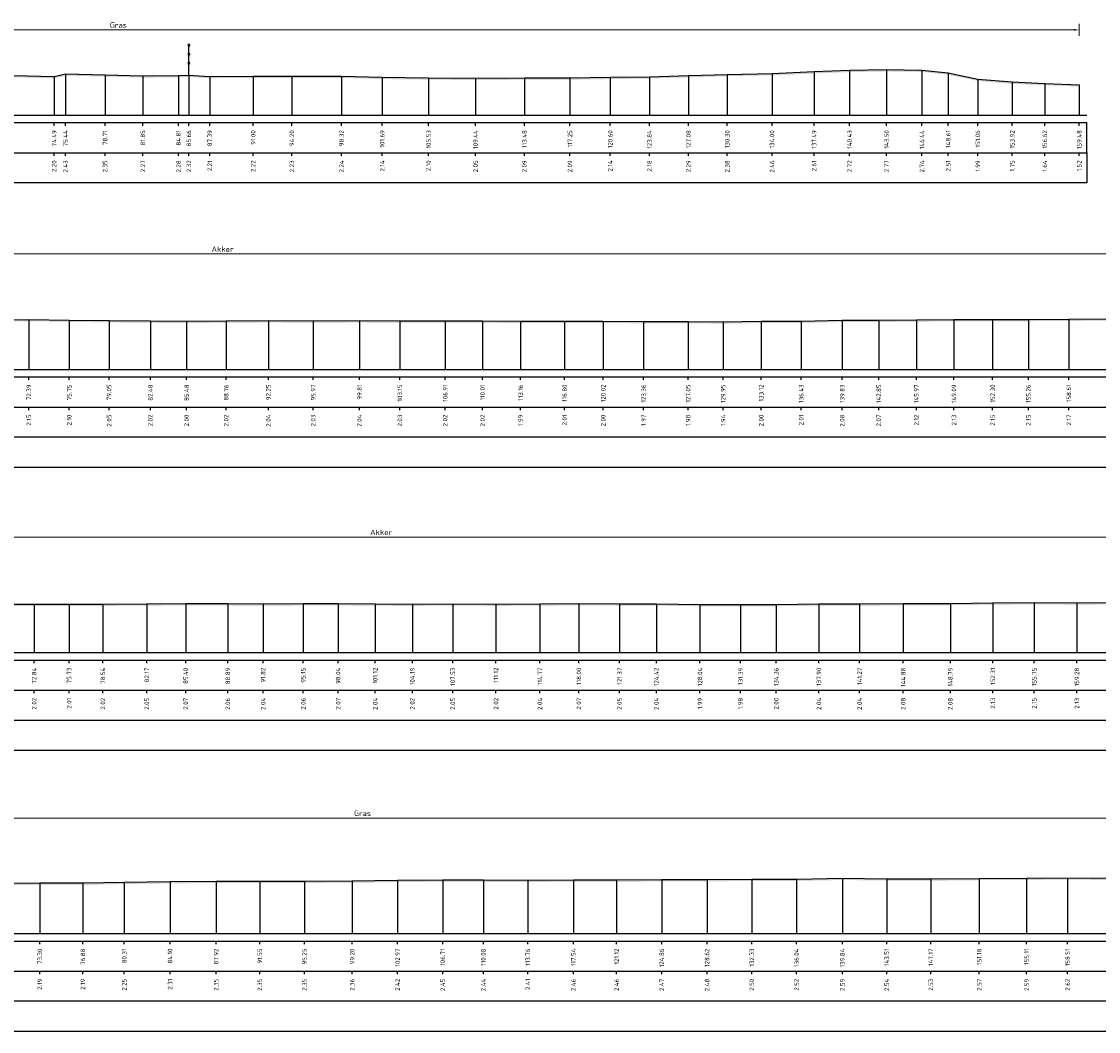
# Model space of a CAD drawing. Header units: metres. Extents: x 142544 to 148970, y 416231 to 417745.
# Tile 9 of 12: x 148785 to 148874, y 417662 to 417745. Entities that reach past the tile are written whole.
import ezdxf
from ezdxf.enums import TextEntityAlignment as Align

# ---------------------------------------------------------------- set-up
doc = ezdxf.new("R2010")
doc.units = ezdxf.units.M
doc.header["$PDMODE"] = 35
doc.header["$PDSIZE"] = 0.075
for name, color, linetype, lineweight in [('B-ME-IE-TERREINAFSCHEIDING_KUNSTMATIG_RASTERHEKWERK-SD', 20, 'Continuous', 25), ('X-ME-AL-PROFIEL_HUIDIG MAAIVELD-GD', 8, 'Continuous', 0), ('X-XX-AL-DETAIL1-M', 7, 'Continuous', 18)]:
    doc.layers.add(name, color=color, linetype=linetype, lineweight=lineweight)
doc.layers.add('X-ME-AL-PROFIEL_MAAIVELD-GD', color=8, linetype='Continuous')
doc.layers.add('X-ME-AL-PROFIELRASTER-S', color=7, linetype='Continuous')
doc.styles.add('NLCS-ISO-ANNOTATIEF-T18', font='NLCS-ISO.ttf', dxfattribs={"height": 1.8})
doc.styles.add('NLCS-ISO-ANNOTATIVE-T18', font='NLCS-ISO.ttf', dxfattribs={"height": 1.8})
doc.dimstyles.new('NLCS-ANNOTATIEF-T18-PIJL_L2_H0', dxfattribs={"dimtxt": 2.5, "dimasz": 1.8, "dimexe": 2, "dimexo": 2, "dimgap": 0.7, "dimtad": 1, "dimzin": 0, "dimdsep": 46, "dimtxsty": 'NLCS-ISO-ANNOTATIEF-T18', "dimcen": 0, "dimdle": 2, "dimclrd": 256, "dimclre": 256, "dimclrt": 10, "dimaunit": 2, "dimadec": 0, "dimazin": 0, "dimtfac": 1, "dimtdec": 3, "dimtofl": 0, "dimtmove": 0, "dimatfit": 3, "dimfxl": 2, "dimfxlon": 1, "dimtfillclr": 256, "dimtolj": 1, "dimtzin": 0, "dimlwd": -1, "dimlwe": -1, "dimarcsym": 0})

# ---------------------------------------------------------------- blocks, each defined once
blk = doc.blocks.new('SAL-PROFIELRASTER_BALK_EIND1-D')
at = {"color": 0, "linetype": 'ByBlock', "lineweight": -2}
blk.add_line((1, -12.5), (1, -2.5), dxfattribs=at)
at = {"color": 0, "linetype": 'ByBlock', "lineweight": -2, "flags": 128}
for points in [[(0, 0), (1, 0)], [(0, -2.5), (1, -2.5)], [(0, -12.5), (1, -12.5)]]:
    blk.add_lwpolyline(points, dxfattribs=at)
blk = doc.blocks.new('SAL-PROFIELRASTER_BALK_EIND2-D')
at = {"color": 0, "linetype": 'ByBlock', "lineweight": -2}
for p, q in [((1, -2.5), (1, -12.5)), ((1, -12.5), (0, -12.5))]:
    blk.add_line(p, q, dxfattribs=at)
blk = doc.blocks.new('SAL-PROFIELRASTER_BALK_DATA-D')
at = {"color": 0, "linetype": 'ByBlock', "lineweight": -2}
blk.add_lwpolyline([(0, -3.5), (0, -2.5)], dxfattribs=at)
at = {"color": 0, "linetype": 'ByBlock', "lineweight": -2, "style": 'NLCS-ISO-ANNOTATIVE-T18'}
blk.add_attdef('GETAL', text='', height=1.5, rotation=90, dxfattribs=at).set_placement((0.75, -5), align=Align.RIGHT)
blk = doc.blocks.new('SAL-PROFIELRASTER_AANHAAL-D')
at = {"color": 9, "linetype": 'ByBlock', "lineweight": -2, "flags": 128}
blk.add_lwpolyline([(0, 1), (0, 0)], dxfattribs=at)
blk = doc.blocks.new('SIE-RASTERHEKWERK-SOD')
at = {"flags": 128}
for points in [[(-0.035, 1.035), (0.035, 0.965)], [(-0.035, 0.965), (0, 1), (0.035, 1.035)], [(-0.035, 0.735), (0.035, 0.665)], [(-0.035, 0.665), (0, 0.7), (0.035, 0.735)], [(0, 0), (0, 1)], [(-0.035, 0.435), (0.035, 0.365)], [(-0.035, 0.365), (0, 0.4), (0.035, 0.435)]]:
    blk.add_lwpolyline(points, dxfattribs=at)
blk = doc.blocks.new('*D14')
at = {"layer": 'Defpoints', "color": 0, "transparency": 16777216}
for p in [(148712.789, 417744.614), (148712.789, 417737.547), (148872.268, 417737.547)]:
    blk.add_point(p, dxfattribs=at)
at = {"layer": 'X-XX-AL-DETAIL1-M', "transparency": 16777216}
for p, q in [((148712.789, 417744.114), (148712.789, 417745.114)), ((148871.818, 417744.614), (148713.239, 417744.614)), ((148872.268, 417744.114), (148872.268, 417745.114))]:
    blk.add_line(p, q, dxfattribs=at)
for points in [[(148713.239, 417744.689), (148713.239, 417744.539), (148712.789, 417744.614)], [(148871.818, 417744.689), (148871.818, 417744.539), (148872.268, 417744.614)]]:
    blk.add_solid(points, dxfattribs=at)
at = {"layer": 'X-XX-AL-DETAIL1-M', "color": 10, "transparency": 16777216, "insert": (148792.607, 417745.014), "char_height": 0.45, "attachment_point": 5, "style": 'NLCS-ISO-ANNOTATIEF-T18'}
blk.add_mtext('\\A1;Gras', dxfattribs=at)
blk = doc.blocks.new('*D16')
at = {"layer": 'Defpoints', "color": 0, "transparency": 16777216}
for p in [(148713.346, 417726.032), (148713.346, 417722.496), (148889.155, 417716.459)]:
    blk.add_point(p, dxfattribs=at)
at = {"layer": 'X-XX-AL-DETAIL1-M', "transparency": 16777216}
for p, q in [((148713.346, 417725.532), (148713.346, 417726.532)), ((148888.705, 417726.032), (148713.796, 417726.032)), ((148889.155, 417725.532), (148889.155, 417726.532))]:
    blk.add_line(p, q, dxfattribs=at)
for points in [[(148713.796, 417726.107), (148713.796, 417725.957), (148713.346, 417726.032)], [(148888.705, 417726.107), (148888.705, 417725.957), (148889.155, 417726.032)]]:
    blk.add_solid(points, dxfattribs=at)
at = {"layer": 'X-XX-AL-DETAIL1-M', "color": 10, "transparency": 16777216, "insert": (148801.25, 417726.432), "char_height": 0.45, "attachment_point": 5, "style": 'NLCS-ISO-ANNOTATIEF-T18'}
blk.add_mtext('\\A1;Akker', dxfattribs=at)
blk = doc.blocks.new('*D20')
at = {"layer": 'Defpoints', "color": 0, "transparency": 16777216}
for p in [(148713.289, 417702.543), (148713.289, 417698.832), (148915.503, 417692.971)]:
    blk.add_point(p, dxfattribs=at)
at = {"layer": 'X-XX-AL-DETAIL1-M', "transparency": 16777216}
for p, q in [((148713.289, 417702.043), (148713.289, 417703.043)), ((148915.503, 417702.043), (148915.503, 417703.043)), ((148915.053, 417702.543), (148713.739, 417702.543))]:
    blk.add_line(p, q, dxfattribs=at)
for points in [[(148713.739, 417702.618), (148713.739, 417702.468), (148713.289, 417702.543)], [(148915.053, 417702.618), (148915.053, 417702.468), (148915.503, 417702.543)]]:
    blk.add_solid(points, dxfattribs=at)
at = {"layer": 'X-XX-AL-DETAIL1-M', "color": 10, "transparency": 16777216, "insert": (148814.396, 417702.943), "char_height": 0.45, "attachment_point": 5, "style": 'NLCS-ISO-ANNOTATIEF-T18'}
blk.add_mtext('\\A1;Akker', dxfattribs=at)
blk = doc.blocks.new('*D25')
at = {"layer": 'Defpoints', "color": 0, "transparency": 16777216}
for p in [(148712.789, 417679.245), (148912.901, 417673.336), (148712.789, 417669.673)]:
    blk.add_point(p, dxfattribs=at)
at = {"layer": 'X-XX-AL-DETAIL1-M', "transparency": 16777216}
for p, q in [((148712.789, 417678.745), (148712.789, 417679.745)), ((148912.901, 417678.745), (148912.901, 417679.745)), ((148912.451, 417679.245), (148713.239, 417679.245))]:
    blk.add_line(p, q, dxfattribs=at)
for points in [[(148713.239, 417679.32), (148713.239, 417679.17), (148712.789, 417679.245)], [(148912.451, 417679.32), (148912.451, 417679.17), (148912.901, 417679.245)]]:
    blk.add_solid(points, dxfattribs=at)
at = {"layer": 'X-XX-AL-DETAIL1-M', "color": 10, "transparency": 16777216, "insert": (148812.845, 417679.645), "char_height": 0.45, "attachment_point": 5, "style": 'NLCS-ISO-ANNOTATIEF-T18'}
blk.add_mtext('\\A1;Gras', dxfattribs=at)

msp = doc.modelspace()

# ---------------------------------------------------------------- hatches: boundary and pattern name
at = {"layer": 'X-ME-AL-PROFIEL_HUIDIG MAAIVELD-GD'}
h = msp.add_hatch(dxfattribs=at)
h.set_pattern_fill('AGR-MAAIVELD', color=256, scale=0.1, pattern_type=2)
h.set_pattern_definition([(45, (0, 0), (-0.5000001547, 0.5000001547), []), (45, (-0.0714, 0.0714), (0, 1.0000003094), [0.707107, -0.707107]), (45, (-0.14286, 0.14286), (0, 1.0000003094), [0.707107, -0.707107]), (45, (-0.2153, 0.2153), (0, 1.0000003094), [0.707107, -0.707107]), (45, (-0.2857, 0.2857), (0, 1.0000003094), [0.707107, -0.707107]), (45, (-0.35714, 0.35714), (0, 1.0000003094), [0.707107, -0.707107]), (45, (-0.4286, 0.4286), (0, 1.0000003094), [0.707107, -0.707107]), (315, (0, 0), (0.5000001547, 0.5000001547), []), (315, (0.0714, 0.0714), (1.0000003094, -3e-16), [0.707107, -0.707107]), (315, (0.14286, 0.14286), (1.0000003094, -3e-16), [0.707107, -0.707107]), (315, (0.2153, 0.2153), (1.0000003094, -3e-16), [0.707107, -0.707107]), (315, (0.2857, 0.2857), (1.0000003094, -3e-16), [0.707107, -0.707107]), (315, (0.35714, 0.35714), (1.0000003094, -3e-16), [0.707107, -0.707107]), (315, (0.4286, 0.4286), (1.0000003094, -3e-16), [0.707107, -0.707107])])
h.paths.add_polyline_path([(148712.789, 417741.438), (148716.163, 417741.582), (148718.4, 417741.722), (148721.315, 417741.87), (148724.648, 417741.946), (148728.018, 417742.018), (148731.362, 417742), (148734.738, 417741.955), (148738.306, 417741.801), (148741.641, 417741.782), (148745.269, 417741.803), (148749.047, 417741.923), (148752.632, 417741.977), (148755.799, 417741.882), (148759.123, 417741.769), (148763.108, 417741.684), (148766.42, 417741.491), (148768.235, 417740.924), (148772.207, 417740.816), (148775.289, 417740.785), (148779.383, 417740.811), (148780.296, 417741.125), (148783.298, 417741.093), (148783.984, 417740.838), (148787.281, 417740.746), (148788.23, 417740.977), (148791.502, 417740.897), (148794.639, 417740.813), (148797.597, 417740.828), (148798.453, 417740.862), (148800.182, 417740.761), (148803.789, 417740.769), (148806.988, 417740.775), (148811.106, 417740.787), (148814.48, 417740.688), (148818.316, 417740.645), (148822.227, 417740.601), (148826.27, 417740.633), (148830.043, 417740.64), (148833.385, 417740.685), (148836.633, 417740.73), (148839.866, 417740.833), (148843.086, 417740.926), (148846.794, 417741.004), (148850.281, 417741.155), (148853.223, 417741.269), (148856.29, 417741.319), (148859.226, 417741.284), (148861.4, 417741.056), (148863.854, 417740.535), (148866.713, 417740.295), (148869.405, 417740.183), (148872.268, 417740.069), (148872.268, 417739.919), (148869.405, 417740.033), (148866.713, 417740.145), (148863.854, 417740.385), (148861.4, 417740.906), (148859.226, 417741.134), (148856.29, 417741.169), (148853.223, 417741.119), (148850.281, 417741.005), (148846.794, 417740.854), (148843.086, 417740.776), (148839.866, 417740.683), (148836.633, 417740.58), (148833.385, 417740.535), (148830.043, 417740.49), (148826.27, 417740.483), (148822.227, 417740.451), (148818.316, 417740.495), (148814.48, 417740.538), (148811.106, 417740.637), (148806.988, 417740.625), (148803.789, 417740.619), (148800.182, 417740.611), (148798.453, 417740.712), (148797.597, 417740.678), (148794.639, 417740.663), (148791.502, 417740.747), (148788.23, 417740.827), (148787.281, 417740.596), (148783.984, 417740.688), (148783.298, 417740.943), (148780.296, 417740.975), (148779.383, 417740.661), (148775.289, 417740.635), (148772.207, 417740.666), (148768.235, 417740.774), (148766.42, 417741.341), (148763.108, 417741.534), (148759.123, 417741.619), (148755.799, 417741.732), (148752.632, 417741.827), (148749.047, 417741.773), (148745.269, 417741.653), (148741.641, 417741.632), (148738.306, 417741.651), (148734.738, 417741.805), (148731.362, 417741.85), (148728.018, 417741.868), (148724.648, 417741.796), (148721.315, 417741.72), (148718.4, 417741.572), (148716.163, 417741.432), (148712.789, 417741.288)])
h = msp.add_hatch(dxfattribs=at)
h.set_pattern_fill('AGR-MAAIVELD', color=256, scale=0.1, pattern_type=2)
h.set_pattern_definition([(45, (0, 10.4341), (-0.5000001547, 0.5000001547), []), (45, (-0.0714, 10.50555), (0, 1.0000003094), [0.707107, -0.707107]), (45, (-0.14286, 10.577), (0, 1.0000003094), [0.707107, -0.707107]), (45, (-0.2153, 10.6494), (0, 1.0000003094), [0.707107, -0.707107]), (45, (-0.2857, 10.7198), (0, 1.0000003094), [0.707107, -0.707107]), (45, (-0.35714, 10.79126), (0, 1.0000003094), [0.707107, -0.707107]), (45, (-0.4286, 10.8627), (0, 1.0000003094), [0.707107, -0.707107]), (315, (0, 10.4341), (0.5000001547, 0.5000001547), []), (315, (0.0714, 10.50555), (1.0000003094, -3e-16), [0.707107, -0.707107]), (315, (0.14286, 10.577), (1.0000003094, -3e-16), [0.707107, -0.707107]), (315, (0.2153, 10.6494), (1.0000003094, -3e-16), [0.707107, -0.707107]), (315, (0.2857, 10.7198), (1.0000003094, -3e-16), [0.707107, -0.707107]), (315, (0.35714, 10.79126), (1.0000003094, -3e-16), [0.707107, -0.707107]), (315, (0.4286, 10.8627), (1.0000003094, -3e-16), [0.707107, -0.707107])])
h.paths.add_polyline_path([(148962.619, 417716.806), (148961.13, 417717.603), (148959.873, 417718.075), (148958.39, 417718.176), (148956.49, 417718.232), (148954.27, 417718.517), (148952.691, 417718.736), (148949.691, 417718.766), (148947.155, 417718.999), (148944.614, 417719.276), (148943.889, 417719.435), (148942.535, 417719.585), (148940.765, 417719.796), (148938.849, 417720.148), (148936.643, 417720.453), (148934.063, 417720.788), (148931.776, 417721.178), (148929.306, 417721.759), (148927.61, 417722.439), (148925.474, 417722.442), (148923.239, 417722.232), (148920.426, 417721.824), (148917.715, 417721.476), (148914.643, 417721.162), (148911.667, 417720.98), (148908.606, 417720.854), (148905.237, 417720.76), (148902.092, 417720.686), (148898.369, 417720.634), (148894.77, 417720.568), (148891.611, 417720.585), (148889.493, 417720.651), (148889.155, 417720.638), (148887.052, 417720.595), (148884.198, 417720.572), (148881.73, 417720.592), (148878.364, 417720.639), (148874.861, 417720.655), (148871.403, 417720.628), (148868.046, 417720.605), (148865.086, 417720.609), (148861.877, 417720.592), (148858.763, 417720.575), (148855.639, 417720.533), (148852.616, 417720.538), (148849.218, 417720.466), (148845.907, 417720.46), (148842.741, 417720.403), (148839.838, 417720.437), (148836.147, 417720.433), (148832.806, 417720.458), (148829.593, 417720.468), (148825.953, 417720.45), (148822.798, 417720.483), (148819.702, 417720.483), (148815.938, 417720.485), (148812.595, 417720.501), (148808.76, 417720.489), (148805.043, 417720.502), (148801.546, 417720.482), (148798.265, 417720.454), (148795.266, 417720.474), (148791.837, 417720.507), (148788.54, 417720.555), (148785.18, 417720.609), (148781.56, 417720.582), (148778.033, 417720.568), (148774.826, 417720.577), (148771.583, 417720.591), (148768.28, 417720.622), (148765.079, 417720.594), (148761.919, 417720.576), (148758.29, 417720.596), (148755.214, 417720.649), (148752.012, 417720.674), (148749.034, 417720.693), (148746.506, 417720.808), (148743.618, 417720.939), (148740.756, 417721.079), (148737.697, 417721.269), (148734.689, 417721.408), (148731.808, 417721.574), (148728.785, 417721.724), (148725.984, 417721.867), (148722.956, 417722.039), (148719.874, 417722.16), (148716.701, 417722.272), (148713.578, 417722.135), (148713.346, 417722.496), (148712.789, 417722.477), (148712.789, 417722.327), (148713.346, 417722.346), (148713.578, 417721.985), (148716.701, 417722.122), (148719.874, 417722.01), (148722.956, 417721.889), (148725.984, 417721.717), (148728.785, 417721.574), (148731.808, 417721.424), (148734.689, 417721.258), (148737.697, 417721.119), (148740.756, 417720.929), (148743.618, 417720.789), (148746.506, 417720.658), (148749.034, 417720.543), (148752.012, 417720.524), (148755.214, 417720.499), (148758.29, 417720.446), (148761.919, 417720.426), (148765.079, 417720.444), (148768.28, 417720.472), (148771.583, 417720.441), (148774.826, 417720.427), (148778.033, 417720.418), (148781.56, 417720.432), (148785.18, 417720.459), (148788.54, 417720.405), (148791.837, 417720.357), (148795.266, 417720.324), (148798.265, 417720.304), (148801.546, 417720.332), (148805.043, 417720.352), (148808.76, 417720.339), (148812.595, 417720.351), (148815.938, 417720.335), (148819.702, 417720.333), (148822.798, 417720.333), (148825.953, 417720.3), (148829.593, 417720.318), (148832.806, 417720.308), (148836.147, 417720.283), (148839.838, 417720.287), (148842.741, 417720.253), (148845.907, 417720.31), (148849.218, 417720.316), (148852.616, 417720.388), (148855.639, 417720.383), (148858.763, 417720.425), (148861.877, 417720.442), (148865.086, 417720.459), (148868.046, 417720.455), (148871.403, 417720.478), (148874.861, 417720.505), (148878.364, 417720.489), (148881.73, 417720.442), (148884.198, 417720.422), (148887.052, 417720.445), (148889.155, 417720.488), (148889.493, 417720.501), (148891.611, 417720.435), (148894.77, 417720.418), (148898.369, 417720.484), (148902.092, 417720.536), (148905.237, 417720.61), (148908.606, 417720.704), (148911.667, 417720.83), (148914.643, 417721.012), (148917.715, 417721.326), (148920.426, 417721.674), (148923.239, 417722.082), (148925.474, 417722.292), (148927.61, 417722.289), (148929.306, 417721.609), (148931.776, 417721.028), (148934.063, 417720.638), (148936.643, 417720.303), (148938.849, 417719.998), (148940.765, 417719.646), (148942.535, 417719.435), (148943.889, 417719.285), (148944.614, 417719.126), (148947.155, 417718.849), (148949.691, 417718.616), (148952.691, 417718.586), (148954.27, 417718.367), (148956.49, 417718.082), (148958.39, 417718.026), (148959.873, 417717.925), (148961.13, 417717.453), (148962.619, 417716.656)])
h = msp.add_hatch(dxfattribs=at)
h.set_pattern_fill('AGR-MAAIVELD', color=256, scale=0.1, pattern_type=2)
h.set_pattern_definition([(45, (0, 20.02156), (-0.5000001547, 0.5000001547), []), (45, (-0.0714, 20.093), (0, 1.0000003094), [0.707107, -0.707107]), (45, (-0.14286, 20.1644), (0, 1.0000003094), [0.707107, -0.707107]), (45, (-0.2153, 20.23684), (0, 1.0000003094), [0.707107, -0.707107]), (45, (-0.2857, 20.3073), (0, 1.0000003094), [0.707107, -0.707107]), (45, (-0.35714, 20.3787), (0, 1.0000003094), [0.707107, -0.707107]), (45, (-0.4286, 20.4501), (0, 1.0000003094), [0.707107, -0.707107]), (315, (0, 20.02156), (0.5000001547, 0.5000001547), []), (315, (0.0714, 20.093), (1.0000003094, -3e-16), [0.707107, -0.707107]), (315, (0.14286, 20.1644), (1.0000003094, -3e-16), [0.707107, -0.707107]), (315, (0.2153, 20.23684), (1.0000003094, -3e-16), [0.707107, -0.707107]), (315, (0.2857, 20.3073), (1.0000003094, -3e-16), [0.707107, -0.707107]), (315, (0.35714, 20.3787), (1.0000003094, -3e-16), [0.707107, -0.707107]), (315, (0.4286, 20.4501), (1.0000003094, -3e-16), [0.707107, -0.707107])])
h.paths.add_polyline_path([(148967.79, 417693.704), (148967.081, 417694.099), (148965.985, 417694.679), (148964.587, 417694.891), (148962.674, 417695.019), (148959.846, 417695.291), (148957.902, 417695.364), (148955.579, 417695.444), (148953.148, 417695.597), (148951.952, 417695.734), (148949.297, 417696.072), (148946.623, 417696.333), (148944.105, 417696.664), (148941.172, 417697.11), (148939.621, 417698.493), (148937.47, 417698.826), (148935.746, 417698.784), (148933.212, 417698.461), (148930.564, 417698.192), (148928.066, 417697.894), (148925.819, 417697.625), (148923.074, 417697.438), (148920.552, 417697.251), (148917.594, 417697.202), (148915.862, 417697.125), (148915.503, 417697.088), (148912.711, 417696.956), (148909.556, 417697.015), (148906.581, 417696.989), (148903.473, 417697.043), (148900.406, 417697.043), (148897.099, 417697.062), (148894.18, 417697.053), (148890.952, 417697.108), (148887.573, 417697.101), (148884.677, 417697.09), (148881.254, 417697.118), (148878.125, 417697.124), (148875.082, 417697.116), (148872.07, 417697.103), (148868.539, 417697.124), (148865.099, 417697.097), (148861.577, 417697.054), (148857.671, 417697.051), (148854.059, 417697.007), (148850.684, 417697.008), (148847.149, 417696.967), (148844.184, 417696.948), (148840.824, 417696.964), (148837.21, 417697.01), (148834.157, 417697.025), (148830.786, 417697.042), (148827.557, 417697.015), (148823.909, 417696.992), (148820.324, 417697.024), (148816.979, 417696.988), (148813.906, 417697.008), (148810.824, 417697.037), (148807.937, 417697.033), (148804.605, 417697.011), (148801.677, 417697.029), (148798.189, 417697.041), (148794.962, 417697.018), (148791.324, 417696.992), (148788.523, 417696.983), (148785.628, 417696.989), (148782.839, 417696.999), (148779.785, 417696.978), (148776.703, 417697.009), (148773.292, 417697.047), (148769.963, 417697.013), (148766.308, 417697.023), (148763.287, 417697.028), (148760.241, 417696.998), (148756.614, 417696.978), (148753.498, 417697.029), (148750.714, 417696.981), (148747.538, 417697.052), (148744.564, 417697.105), (148741.265, 417697.214), (148738.309, 417697.317), (148734.957, 417697.515), (148731.95, 417697.755), (148728.669, 417697.983), (148725.701, 417698.225), (148722.541, 417698.493), (148720.009, 417698.699), (148717.532, 417698.82), (148714.947, 417698.95), (148713.289, 417698.832), (148713.22, 417699.245), (148712.789, 417699.266), (148712.789, 417699.116), (148713.098, 417699.095), (148713.168, 417698.682), (148714.947, 417698.8), (148717.532, 417698.67), (148720.009, 417698.549), (148722.541, 417698.343), (148725.701, 417698.075), (148728.669, 417697.833), (148731.95, 417697.605), (148734.957, 417697.365), (148738.309, 417697.167), (148741.265, 417697.064), (148744.564, 417696.955), (148747.538, 417696.902), (148750.714, 417696.831), (148753.498, 417696.879), (148756.614, 417696.828), (148760.241, 417696.848), (148763.287, 417696.878), (148766.308, 417696.873), (148769.963, 417696.863), (148773.292, 417696.897), (148776.703, 417696.859), (148779.785, 417696.828), (148782.839, 417696.849), (148785.628, 417696.839), (148788.523, 417696.833), (148791.324, 417696.842), (148794.962, 417696.868), (148798.189, 417696.891), (148801.677, 417696.879), (148804.605, 417696.861), (148807.937, 417696.883), (148810.824, 417696.887), (148813.906, 417696.858), (148816.979, 417696.838), (148820.324, 417696.874), (148823.909, 417696.842), (148827.557, 417696.865), (148830.786, 417696.892), (148834.157, 417696.875), (148837.21, 417696.86), (148840.824, 417696.814), (148844.184, 417696.798), (148847.149, 417696.817), (148850.684, 417696.858), (148854.059, 417696.857), (148857.671, 417696.901), (148861.577, 417696.904), (148865.099, 417696.947), (148868.539, 417696.974), (148872.07, 417696.953), (148875.082, 417696.966), (148878.125, 417696.974), (148881.254, 417696.968), (148884.677, 417696.94), (148887.573, 417696.951), (148890.952, 417696.958), (148894.18, 417696.903), (148897.099, 417696.912), (148900.406, 417696.893), (148903.473, 417696.893), (148906.581, 417696.839), (148909.556, 417696.865), (148912.711, 417696.806), (148915.503, 417696.938), (148915.862, 417696.975), (148917.594, 417697.052), (148920.552, 417697.101), (148923.074, 417697.288), (148925.819, 417697.475), (148928.066, 417697.744), (148930.564, 417698.042), (148933.212, 417698.311), (148935.746, 417698.634), (148937.47, 417698.676), (148939.621, 417698.343), (148941.172, 417696.96), (148944.105, 417696.514), (148946.623, 417696.183), (148949.297, 417695.922), (148951.952, 417695.584), (148953.148, 417695.447), (148955.579, 417695.294), (148957.902, 417695.214), (148959.846, 417695.141), (148962.674, 417694.869), (148964.587, 417694.741), (148965.985, 417694.529), (148967.081, 417693.949), (148967.79, 417693.554)])
h = msp.add_hatch(dxfattribs=at)
h.set_pattern_fill('AGR-MAAIVELD', color=256, scale=0.1, pattern_type=2)
h.set_pattern_definition([(45, (0, 34.12015), (-0.5000001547, 0.5000001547), []), (45, (-0.0714, 34.1916), (0, 1.0000003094), [0.707107, -0.707107]), (45, (-0.14286, 34.263), (0, 1.0000003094), [0.707107, -0.707107]), (45, (-0.2153, 34.33544), (0, 1.0000003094), [0.707107, -0.707107]), (45, (-0.2857, 34.4059), (0, 1.0000003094), [0.707107, -0.707107]), (45, (-0.35714, 34.4773), (0, 1.0000003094), [0.707107, -0.707107]), (45, (-0.4286, 34.5487), (0, 1.0000003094), [0.707107, -0.707107]), (315, (0, 34.12015), (0.5000001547, 0.5000001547), []), (315, (0.0714, 34.1916), (1.0000003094, -3e-16), [0.707107, -0.707107]), (315, (0.14286, 34.263), (1.0000003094, -3e-16), [0.707107, -0.707107]), (315, (0.2153, 34.33544), (1.0000003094, -3e-16), [0.707107, -0.707107]), (315, (0.2857, 34.4059), (1.0000003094, -3e-16), [0.707107, -0.707107]), (315, (0.35714, 34.4773), (1.0000003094, -3e-16), [0.707107, -0.707107]), (315, (0.4286, 34.5487), (1.0000003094, -3e-16), [0.707107, -0.707107])])
h.paths.add_polyline_path([(148937.218, 417670.054), (148936.28, 417670.947), (148934.834, 417671.419), (148932.955, 417671.647), (148931.218, 417671.753), (148928.958, 417671.862), (148927.628, 417671.832), (148924.933, 417672.028), (148922.917, 417672.15), (148920.394, 417672.376), (148918.13, 417672.606), (148915.732, 417672.918), (148912.901, 417673.336), (148912.711, 417673.564), (148911.399, 417673.759), (148910.082, 417674.087), (148909.408, 417674.774), (148908.345, 417675.117), (148906.831, 417675.563), (148904.621, 417675.854), (148901.988, 417675.91), (148899.817, 417676.035), (148896.993, 417675.988), (148895.515, 417675.704), (148893.676, 417675.31), (148890.842, 417674.847), (148888.745, 417674.621), (148885.197, 417674.463), (148881.783, 417674.34), (148877.97, 417674.329), (148874.789, 417674.261), (148871.294, 417674.29), (148867.894, 417674.264), (148863.971, 417674.247), (148859.955, 417674.206), (148856.303, 417674.217), (148852.627, 417674.262), (148848.828, 417674.192), (148845.117, 417674.173), (148841.408, 417674.156), (148837.651, 417674.141), (148833.909, 417674.13), (148830.329, 417674.134), (148826.545, 417674.085), (148822.865, 417674.111), (148819.498, 417674.12), (148815.755, 417674.088), (148811.992, 417674.028), (148808.037, 417674.024), (148804.334, 417674.018), (148800.712, 417674.021), (148796.892, 417673.983), (148793.098, 417673.924), (148789.669, 417673.865), (148786.091, 417673.863), (148782.577, 417673.84), (148778.877, 417673.843), (148775.288, 417673.83), (148771.774, 417673.843), (148768.125, 417673.841), (148764.551, 417673.852), (148761.051, 417673.885), (148757.45, 417673.899), (148753.792, 417673.876), (148750.129, 417673.912), (148746.304, 417673.952), (148742.779, 417673.974), (148739.578, 417674.019), (148736.646, 417674.036), (148733.366, 417674.091), (148729.605, 417674.124), (148726.013, 417674.191), (148722.536, 417674.2), (148719.001, 417674.36), (148715.587, 417674.492), (148712.789, 417674.561), (148712.789, 417674.411), (148715.587, 417674.342), (148719.001, 417674.21), (148722.536, 417674.05), (148726.013, 417674.041), (148729.605, 417673.974), (148733.366, 417673.941), (148736.646, 417673.886), (148739.578, 417673.869), (148742.779, 417673.824), (148746.304, 417673.802), (148750.129, 417673.762), (148753.792, 417673.726), (148757.45, 417673.749), (148761.051, 417673.735), (148764.551, 417673.702), (148768.125, 417673.691), (148771.774, 417673.693), (148775.288, 417673.68), (148778.877, 417673.693), (148782.577, 417673.69), (148786.091, 417673.713), (148789.669, 417673.715), (148793.098, 417673.774), (148796.892, 417673.833), (148800.712, 417673.871), (148804.334, 417673.868), (148808.037, 417673.874), (148811.992, 417673.878), (148815.755, 417673.938), (148819.498, 417673.97), (148822.865, 417673.961), (148826.545, 417673.935), (148830.329, 417673.984), (148833.909, 417673.98), (148837.651, 417673.991), (148841.408, 417674.006), (148845.117, 417674.023), (148848.828, 417674.042), (148852.627, 417674.112), (148856.303, 417674.067), (148859.955, 417674.056), (148863.971, 417674.097), (148867.894, 417674.114), (148871.294, 417674.14), (148874.789, 417674.111), (148877.97, 417674.179), (148881.783, 417674.19), (148885.197, 417674.313), (148888.745, 417674.471), (148890.842, 417674.697), (148893.676, 417675.16), (148895.515, 417675.554), (148896.993, 417675.838), (148899.817, 417675.885), (148901.988, 417675.76), (148904.621, 417675.704), (148906.831, 417675.413), (148908.345, 417674.967), (148909.408, 417674.624), (148910.082, 417673.937), (148911.399, 417673.609), (148912.711, 417673.414), (148912.901, 417673.186), (148915.732, 417672.768), (148918.13, 417672.456), (148920.394, 417672.226), (148922.917, 417672), (148924.933, 417671.878), (148927.628, 417671.682), (148928.958, 417671.712), (148931.218, 417671.603), (148932.955, 417671.497), (148934.834, 417671.269), (148936.28, 417670.797), (148937.218, 417669.904)])

# ---------------------------------------------------------------- linework, layer by layer
at = {"layer": 'X-ME-AL-PROFIEL_MAAIVELD-GD'}
for points in [[(148783.984, 417740.838), (148787.281, 417740.746), (148788.23, 417740.977), (148791.502, 417740.897), (148794.639, 417740.813), (148797.597, 417740.828), (148798.453, 417740.862), (148800.182, 417740.761), (148803.789, 417740.769), (148806.988, 417740.775), (148811.106, 417740.787), (148814.48, 417740.688), (148818.316, 417740.645), (148822.227, 417740.601), (148826.27, 417740.633), (148830.043, 417740.64), (148833.385, 417740.685), (148836.633, 417740.73), (148839.866, 417740.833), (148843.086, 417740.926), (148846.794, 417741.004), (148850.281, 417741.155), (148853.223, 417741.269), (148856.29, 417741.319), (148859.226, 417741.284), (148861.4, 417741.056), (148863.854, 417740.535), (148866.713, 417740.295), (148869.405, 417740.183), (148872.268, 417740.069)], [(148781.56, 417720.582), (148785.18, 417720.609), (148788.54, 417720.555), (148791.837, 417720.507), (148795.266, 417720.474), (148798.265, 417720.454), (148801.546, 417720.482), (148805.043, 417720.502), (148808.76, 417720.489), (148812.595, 417720.501), (148815.938, 417720.485), (148819.702, 417720.483), (148822.798, 417720.483), (148825.953, 417720.45), (148829.593, 417720.468), (148832.806, 417720.458), (148836.147, 417720.433), (148839.838, 417720.437), (148842.741, 417720.403), (148845.907, 417720.46), (148849.218, 417720.466), (148852.616, 417720.538), (148855.639, 417720.533), (148858.763, 417720.575), (148861.877, 417720.592), (148865.086, 417720.609), (148868.046, 417720.605), (148871.403, 417720.628), (148874.861, 417720.655)], [(148782.839, 417696.999), (148785.628, 417696.989), (148788.523, 417696.983), (148791.324, 417696.992), (148794.962, 417697.018), (148798.189, 417697.041), (148801.677, 417697.029), (148804.605, 417697.011), (148807.937, 417697.033), (148810.824, 417697.037), (148813.906, 417697.008), (148816.979, 417696.988), (148820.324, 417697.024), (148823.909, 417696.992), (148827.557, 417697.015), (148830.786, 417697.042), (148834.157, 417697.025), (148837.21, 417697.01), (148840.824, 417696.964), (148844.184, 417696.948), (148847.149, 417696.967), (148850.684, 417697.008), (148854.059, 417697.007), (148857.671, 417697.051), (148861.577, 417697.054), (148865.099, 417697.097), (148868.539, 417697.124), (148872.07, 417697.103), (148875.082, 417697.116)], [(148782.577, 417673.84), (148786.091, 417673.863), (148789.669, 417673.865), (148793.098, 417673.924), (148796.892, 417673.983), (148800.712, 417674.021), (148804.334, 417674.018), (148808.037, 417674.024), (148811.992, 417674.028), (148815.755, 417674.088), (148819.498, 417674.12), (148822.865, 417674.111), (148826.545, 417674.085), (148830.329, 417674.134), (148833.909, 417674.13), (148837.651, 417674.141), (148841.408, 417674.156), (148845.117, 417674.173), (148848.828, 417674.192), (148852.627, 417674.262), (148856.303, 417674.217), (148859.955, 417674.206), (148863.971, 417674.247), (148867.894, 417674.264), (148871.294, 417674.29), (148874.789, 417674.261)]]:
    msp.add_lwpolyline(points, dxfattribs=at)

# ---------------------------------------------------------------- block references
at = {"layer": 'B-ME-IE-TERREINAFSCHEIDING_KUNSTMATIG_RASTERHEKWERK-SD', "xscale": 2.5, "yscale": 2.5, "zscale": 2.5}
msp.add_blockref('SIE-RASTERHEKWERK-SOD', (148798.453, 417740.862), dxfattribs=at)
at = {"layer": 'X-ME-AL-PROFIELRASTER-S'}
for p, yscale in [((148788.23, 417737.547), 3.43), ((148846.794, 417737.547), 3.457), ((148850.281, 417737.547), 3.608), ((148853.223, 417737.547), 3.722), ((148856.29, 417737.547), 3.772), ((148859.226, 417737.547), 3.737), ((148861.4, 417737.547), 3.509), ((148787.281, 417737.547), 3.199), ((148791.502, 417737.547), 3.35), ((148794.639, 417737.547), 3.266), ((148797.597, 417737.547), 3.281), ((148798.453, 417737.547), 3.315), ((148800.182, 417737.547), 3.214), ((148803.789, 417737.547), 3.222), ((148806.988, 417737.547), 3.228), ((148811.106, 417737.547), 3.24), ((148814.48, 417737.547), 3.141), ((148818.316, 417737.547), 3.098), ((148822.227, 417737.547), 3.054), ((148826.27, 417737.547), 3.086), ((148830.043, 417737.547), 3.093), ((148833.385, 417737.547), 3.138), ((148836.633, 417737.547), 3.183), ((148839.866, 417737.547), 3.286), ((148843.086, 417737.547), 3.379), ((148863.854, 417737.547), 2.988), ((148866.713, 417737.547), 2.748), ((148869.405, 417737.547), 2.636), ((148872.268, 417737.547), 2.522), ((148785.18, 417716.459), 4.15), ((148788.54, 417716.459), 4.096), ((148791.837, 417716.459), 4.048), ((148795.266, 417716.459), 4.015000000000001), ((148798.265, 417716.459), 3.995), ((148801.546, 417716.459), 4.023), ((148805.043, 417716.459), 4.043), ((148808.76, 417716.459), 4.029999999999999), ((148812.595, 417716.459), 4.042), ((148815.938, 417716.459), 4.026), ((148819.702, 417716.459), 4.024), ((148822.798, 417716.459), 4.024), ((148825.953, 417716.459), 3.991), ((148829.593, 417716.459), 4.009), ((148832.806, 417716.459), 3.999), ((148836.147, 417716.459), 3.974), ((148839.838, 417716.459), 3.978), ((148845.907, 417716.459), 4.000999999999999), ((148849.218, 417716.459), 4.007), ((148852.616, 417716.459), 4.079000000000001), ((148855.639, 417716.459), 4.074), ((148858.763, 417716.459), 4.116), ((148861.877, 417716.459), 4.133), ((148865.086, 417716.459), 4.15), ((148868.046, 417716.459), 4.146), ((148871.403, 417716.459), 4.169), ((148842.741, 417716.459), 3.944), ((148785.628, 417692.971), 4.018), ((148788.523, 417692.971), 4.012), ((148791.324, 417692.971), 4.021), ((148794.962, 417692.971), 4.047000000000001), ((148798.189, 417692.971), 4.07), ((148801.677, 417692.971), 4.058), ((148804.605, 417692.971), 4.04), ((148807.937, 417692.971), 4.061999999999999), ((148810.824, 417692.971), 4.066), ((148813.906, 417692.971), 4.037), ((148816.979, 417692.971), 4.016999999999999), ((148820.324, 417692.971), 4.053), ((148823.909, 417692.971), 4.021), ((148827.557, 417692.971), 4.044), ((148830.786, 417692.971), 4.071), ((148834.157, 417692.971), 4.054), ((148837.21, 417692.971), 4.039), ((148840.824, 417692.971), 3.993), ((148844.184, 417692.971), 3.977), ((148847.149, 417692.971), 3.996), ((148850.684, 417692.971), 4.037), ((148854.059, 417692.971), 4.036), ((148857.671, 417692.971), 4.08), ((148861.577, 417692.971), 4.083), ((148865.099, 417692.971), 4.125999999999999), ((148868.539, 417692.971), 4.153), ((148872.07, 417692.971), 4.132), ((148800.712, 417669.673), 4.348), ((148804.334, 417669.673), 4.345000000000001), ((148808.037, 417669.673), 4.351), ((148811.992, 417669.673), 4.355), ((148815.755, 417669.673), 4.415), ((148819.498, 417669.673), 4.447), ((148822.865, 417669.673), 4.438000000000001), ((148826.545, 417669.673), 4.412), ((148830.329, 417669.673), 4.461), ((148833.909, 417669.673), 4.457), ((148837.651, 417669.673), 4.468), ((148841.408, 417669.673), 4.483000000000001), ((148845.117, 417669.673), 4.5), ((148848.828, 417669.673), 4.519), ((148852.627, 417669.673), 4.589), ((148856.303, 417669.673), 4.544), ((148859.955, 417669.673), 4.532999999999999), ((148863.971, 417669.673), 4.574), ((148867.894, 417669.673), 4.591), ((148871.294, 417669.673), 4.617), ((148786.091, 417669.673), 4.19), ((148789.669, 417669.673), 4.192), ((148793.098, 417669.673), 4.250999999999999), ((148796.892, 417669.673), 4.31)]:
    msp.add_blockref('SAL-PROFIELRASTER_AANHAAL-D', p, dxfattribs=dict(at, yscale=yscale))
at = {"layer": 'X-ME-AL-PROFIELRASTER-S', "yscale": 0.25}
for name, p, xscale, zscale in [('SAL-PROFIELRASTER_BALK_EIND1-D', (148712.789, 417737.547), 160.1040781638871, 160.1040781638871), ('SAL-PROFIELRASTER_BALK_EIND2-D', (148712.789, 417735.047), 160.1040781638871, 160.1040781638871), ('SAL-PROFIELRASTER_BALK_EIND1-D', (148712.789, 417716.459), 251, 237.5274346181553), ('SAL-PROFIELRASTER_BALK_EIND2-D', (148712.789, 417713.959), 251, 237.5274346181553), ('SAL-PROFIELRASTER_BALK_EIND2-D', (148712.789, 417711.459), 251, 20.47793048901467), ('SAL-PROFIELRASTER_BALK_EIND1-D', (148712.789, 417692.971), 257, 246.9382182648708), ('SAL-PROFIELRASTER_BALK_EIND2-D', (148712.789, 417690.471), 257, 246.9382182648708), ('SAL-PROFIELRASTER_BALK_EIND2-D', (148712.789, 417687.971), 257, 16.95209949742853), ('SAL-PROFIELRASTER_BALK_EIND1-D', (148712.789, 417669.673), 225.5, 215.4643900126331), ('SAL-PROFIELRASTER_BALK_EIND2-D', (148712.789, 417667.173), 225.5, 215.4643900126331), ('SAL-PROFIELRASTER_BALK_EIND2-D', (148712.789, 417664.673), 225.5, 19.42063930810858)]:
    msp.add_blockref(name, p, dxfattribs=dict(at, xscale=xscale, zscale=zscale))
at = {"layer": 'X-ME-AL-PROFIELRASTER-S', "xscale": 0.25, "yscale": 0.25, "zscale": 0.25}
for p, values in [((148787.281, 417737.547), {'GETAL': '74.49'}), ((148788.23, 417737.547), {'GETAL': '75.44'}), ((148791.502, 417737.547), {'GETAL': '78.71'}), ((148794.639, 417737.547), {'GETAL': '81.85'}), ((148797.597, 417737.547), {'GETAL': '84.81'}), ((148798.453, 417737.547), {'GETAL': '85.66'}), ((148800.182, 417737.547), {'GETAL': '87.39'}), ((148803.789, 417737.547), {'GETAL': '91.00'}), ((148806.988, 417737.547), {'GETAL': '94.20'}), ((148811.106, 417737.547), {'GETAL': '98.32'}), ((148814.48, 417737.547), {'GETAL': '101.69'}), ((148818.316, 417737.547), {'GETAL': '105.53'}), ((148822.227, 417737.547), {'GETAL': '109.44'}), ((148826.27, 417737.547), {'GETAL': '113.48'}), ((148830.043, 417737.547), {'GETAL': '117.25'}), ((148833.385, 417737.547), {'GETAL': '120.60'}), ((148836.633, 417737.547), {'GETAL': '123.84'}), ((148839.866, 417737.547), {'GETAL': '127.08'}), ((148843.086, 417737.547), {'GETAL': '130.30'}), ((148846.794, 417737.547), {'GETAL': '134.00'}), ((148850.281, 417737.547), {'GETAL': '137.49'}), ((148853.223, 417737.547), {'GETAL': '140.43'}), ((148856.29, 417737.547), {'GETAL': '143.50'}), ((148859.226, 417737.547), {'GETAL': '146.44'}), ((148861.4, 417737.547), {'GETAL': '148.61'}), ((148863.854, 417737.547), {'GETAL': '151.06'}), ((148866.713, 417737.547), {'GETAL': '153.92'}), ((148869.405, 417737.547), {'GETAL': '156.62'}), ((148872.268, 417737.547), {'GETAL': '159.48'}), ((148787.281, 417735.047), {'GETAL': '2.20'}), ((148788.23, 417735.047), {'GETAL': '2.43'}), ((148791.502, 417735.047), {'GETAL': '2.35'}), ((148794.639, 417735.047), {'GETAL': '2.27'}), ((148797.597, 417735.047), {'GETAL': '2.28'}), ((148798.453, 417735.047), {'GETAL': '2.32'}), ((148800.182, 417735.047), {'GETAL': '2.21'}), ((148803.789, 417735.047), {'GETAL': '2.22'}), ((148806.988, 417735.047), {'GETAL': '2.23'}), ((148811.106, 417735.047), {'GETAL': '2.24'}), ((148814.48, 417735.047), {'GETAL': '2.14'}), ((148818.316, 417735.047), {'GETAL': '2.10'}), ((148822.227, 417735.047), {'GETAL': '2.05'}), ((148826.27, 417735.047), {'GETAL': '2.09'}), ((148830.043, 417735.047), {'GETAL': '2.09'}), ((148833.385, 417735.047), {'GETAL': '2.14'}), ((148836.633, 417735.047), {'GETAL': '2.18'}), ((148839.866, 417735.047), {'GETAL': '2.29'}), ((148843.086, 417735.047), {'GETAL': '2.38'}), ((148846.794, 417735.047), {'GETAL': '2.46'}), ((148850.281, 417735.047), {'GETAL': '2.61'}), ((148853.223, 417735.047), {'GETAL': '2.72'}), ((148856.29, 417735.047), {'GETAL': '2.77'}), ((148859.226, 417735.047), {'GETAL': '2.74'}), ((148861.4, 417735.047), {'GETAL': '2.51'}), ((148863.854, 417735.047), {'GETAL': '1.99'}), ((148866.713, 417735.047), {'GETAL': '1.75'}), ((148869.405, 417735.047), {'GETAL': '1.64'}), ((148872.268, 417735.047), {'GETAL': '1.52'}), ((148785.18, 417716.459), {'GETAL': '72.39'}), ((148788.54, 417716.459), {'GETAL': '75.75'}), ((148791.837, 417716.459), {'GETAL': '79.05'}), ((148795.266, 417716.459), {'GETAL': '82.48'}), ((148798.265, 417716.459), {'GETAL': '85.48'}), ((148801.546, 417716.459), {'GETAL': '88.76'}), ((148805.043, 417716.459), {'GETAL': '92.25'}), ((148808.76, 417716.459), {'GETAL': '95.97'}), ((148812.595, 417716.459), {'GETAL': '99.81'}), ((148815.938, 417716.459), {'GETAL': '103.15'}), ((148819.702, 417716.459), {'GETAL': '106.91'}), ((148822.798, 417716.459), {'GETAL': '110.01'}), ((148825.953, 417716.459), {'GETAL': '113.16'}), ((148829.593, 417716.459), {'GETAL': '116.80'}), ((148832.806, 417716.459), {'GETAL': '120.02'}), ((148836.147, 417716.459), {'GETAL': '123.36'}), ((148839.838, 417716.459), {'GETAL': '127.05'}), ((148842.741, 417716.459), {'GETAL': '129.95'}), ((148845.907, 417716.459), {'GETAL': '133.12'}), ((148849.218, 417716.459), {'GETAL': '136.43'}), ((148852.616, 417716.459), {'GETAL': '139.83'}), ((148855.639, 417716.459), {'GETAL': '142.85'}), ((148858.763, 417716.459), {'GETAL': '145.97'}), ((148861.877, 417716.459), {'GETAL': '149.09'}), ((148865.086, 417716.459), {'GETAL': '152.30'}), ((148868.046, 417716.459), {'GETAL': '155.26'}), ((148871.403, 417716.459), {'GETAL': '158.61'}), ((148785.18, 417713.959), {'GETAL': '2.15'}), ((148788.54, 417713.959), {'GETAL': '2.10'}), ((148791.837, 417713.959), {'GETAL': '2.05'}), ((148795.266, 417713.959), {'GETAL': '2.02'}), ((148798.265, 417713.959), {'GETAL': '2.00'}), ((148801.546, 417713.959), {'GETAL': '2.02'}), ((148805.043, 417713.959), {'GETAL': '2.04'}), ((148808.76, 417713.959), {'GETAL': '2.03'}), ((148812.595, 417713.959), {'GETAL': '2.04'}), ((148815.938, 417713.959), {'GETAL': '2.03'}), ((148819.702, 417713.959), {'GETAL': '2.02'}), ((148822.798, 417713.959), {'GETAL': '2.02'}), ((148825.953, 417713.959), {'GETAL': '1.99'}), ((148829.593, 417713.959), {'GETAL': '2.01'}), ((148832.806, 417713.959), {'GETAL': '2.00'}), ((148836.147, 417713.959), {'GETAL': '1.97'}), ((148839.838, 417713.959), {'GETAL': '1.98'}), ((148842.741, 417713.959), {'GETAL': '1.94'}), ((148845.907, 417713.959), {'GETAL': '2.00'}), ((148849.218, 417713.959), {'GETAL': '2.01'}), ((148852.616, 417713.959), {'GETAL': '2.08'}), ((148855.639, 417713.959), {'GETAL': '2.07'}), ((148858.763, 417713.959), {'GETAL': '2.12'}), ((148861.877, 417713.959), {'GETAL': '2.13'}), ((148865.086, 417713.959), {'GETAL': '2.15'}), ((148868.046, 417713.959), {'GETAL': '2.15'}), ((148871.403, 417713.959), {'GETAL': '2.17'}), ((148785.628, 417692.971), {'GETAL': '72.84'}), ((148788.523, 417692.971), {'GETAL': '75.73'}), ((148791.324, 417692.971), {'GETAL': '78.54'}), ((148794.962, 417692.971), {'GETAL': '82.17'}), ((148798.189, 417692.971), {'GETAL': '85.40'}), ((148801.677, 417692.971), {'GETAL': '88.89'}), ((148804.605, 417692.971), {'GETAL': '91.82'}), ((148807.937, 417692.971), {'GETAL': '95.15'}), ((148810.824, 417692.971), {'GETAL': '98.04'}), ((148813.906, 417692.971), {'GETAL': '101.12'}), ((148816.979, 417692.971), {'GETAL': '104.19'}), ((148820.324, 417692.971), {'GETAL': '107.53'}), ((148823.909, 417692.971), {'GETAL': '111.12'}), ((148827.557, 417692.971), {'GETAL': '114.77'}), ((148830.786, 417692.971), {'GETAL': '118.00'}), ((148834.157, 417692.971), {'GETAL': '121.37'}), ((148837.21, 417692.971), {'GETAL': '124.42'}), ((148840.824, 417692.971), {'GETAL': '128.04'}), ((148844.184, 417692.971), {'GETAL': '131.39'}), ((148847.149, 417692.971), {'GETAL': '134.36'}), ((148850.684, 417692.971), {'GETAL': '137.90'}), ((148854.059, 417692.971), {'GETAL': '141.27'}), ((148857.671, 417692.971), {'GETAL': '144.88'}), ((148861.577, 417692.971), {'GETAL': '148.79'}), ((148865.099, 417692.971), {'GETAL': '152.31'}), ((148868.539, 417692.971), {'GETAL': '155.75'}), ((148872.07, 417692.971), {'GETAL': '159.28'}), ((148785.628, 417690.471), {'GETAL': '2.02'}), ((148788.523, 417690.471), {'GETAL': '2.01'}), ((148791.324, 417690.471), {'GETAL': '2.02'}), ((148794.962, 417690.471), {'GETAL': '2.05'}), ((148798.189, 417690.471), {'GETAL': '2.07'}), ((148801.677, 417690.471), {'GETAL': '2.06'}), ((148804.605, 417690.471), {'GETAL': '2.04'}), ((148807.937, 417690.471), {'GETAL': '2.06'}), ((148810.824, 417690.471), {'GETAL': '2.07'}), ((148813.906, 417690.471), {'GETAL': '2.04'}), ((148816.979, 417690.471), {'GETAL': '2.02'}), ((148820.324, 417690.471), {'GETAL': '2.05'}), ((148823.909, 417690.471), {'GETAL': '2.02'}), ((148827.557, 417690.471), {'GETAL': '2.04'}), ((148830.786, 417690.471), {'GETAL': '2.07'}), ((148834.157, 417690.471), {'GETAL': '2.05'}), ((148837.21, 417690.471), {'GETAL': '2.04'}), ((148840.824, 417690.471), {'GETAL': '1.99'}), ((148844.184, 417690.471), {'GETAL': '1.98'}), ((148847.149, 417690.471), {'GETAL': '2.00'}), ((148850.684, 417690.471), {'GETAL': '2.04'}), ((148854.059, 417690.471), {'GETAL': '2.04'}), ((148857.671, 417690.471), {'GETAL': '2.08'}), ((148861.577, 417690.471), {'GETAL': '2.08'}), ((148865.099, 417690.471), {'GETAL': '2.13'}), ((148868.539, 417690.471), {'GETAL': '2.15'}), ((148872.07, 417690.471), {'GETAL': '2.13'}), ((148786.091, 417669.673), {'GETAL': '73.30'}), ((148789.669, 417669.673), {'GETAL': '76.88'}), ((148793.098, 417669.673), {'GETAL': '80.31'}), ((148796.892, 417669.673), {'GETAL': '84.10'}), ((148800.712, 417669.673), {'GETAL': '87.92'}), ((148804.334, 417669.673), {'GETAL': '91.55'}), ((148808.037, 417669.673), {'GETAL': '95.25'}), ((148811.992, 417669.673), {'GETAL': '99.20'}), ((148815.755, 417669.673), {'GETAL': '102.97'}), ((148819.498, 417669.673), {'GETAL': '106.71'}), ((148822.865, 417669.673), {'GETAL': '110.08'}), ((148826.545, 417669.673), {'GETAL': '113.76'}), ((148830.329, 417669.673), {'GETAL': '117.54'}), ((148833.909, 417669.673), {'GETAL': '121.12'}), ((148837.651, 417669.673), {'GETAL': '124.86'}), ((148841.408, 417669.673), {'GETAL': '128.62'}), ((148845.117, 417669.673), {'GETAL': '132.33'}), ((148848.828, 417669.673), {'GETAL': '136.04'}), ((148852.627, 417669.673), {'GETAL': '139.84'}), ((148856.303, 417669.673), {'GETAL': '143.51'}), ((148859.955, 417669.673), {'GETAL': '147.17'}), ((148863.971, 417669.673), {'GETAL': '151.18'}), ((148867.894, 417669.673), {'GETAL': '155.11'}), ((148871.294, 417669.673), {'GETAL': '158.51'}), ((148786.091, 417667.173), {'GETAL': '2.19'}), ((148789.669, 417667.173), {'GETAL': '2.19'}), ((148793.098, 417667.173), {'GETAL': '2.25'}), ((148796.892, 417667.173), {'GETAL': '2.31'}), ((148800.712, 417667.173), {'GETAL': '2.35'}), ((148804.334, 417667.173), {'GETAL': '2.35'}), ((148808.037, 417667.173), {'GETAL': '2.35'}), ((148811.992, 417667.173), {'GETAL': '2.36'}), ((148815.755, 417667.173), {'GETAL': '2.42'}), ((148819.498, 417667.173), {'GETAL': '2.45'}), ((148822.865, 417667.173), {'GETAL': '2.44'}), ((148826.545, 417667.173), {'GETAL': '2.41'}), ((148830.329, 417667.173), {'GETAL': '2.46'}), ((148833.909, 417667.173), {'GETAL': '2.46'}), ((148837.651, 417667.173), {'GETAL': '2.47'}), ((148841.408, 417667.173), {'GETAL': '2.48'}), ((148845.117, 417667.173), {'GETAL': '2.50'}), ((148848.828, 417667.173), {'GETAL': '2.52'}), ((148852.627, 417667.173), {'GETAL': '2.59'}), ((148856.303, 417667.173), {'GETAL': '2.54'}), ((148859.955, 417667.173), {'GETAL': '2.53'}), ((148863.971, 417667.173), {'GETAL': '2.57'}), ((148867.894, 417667.173), {'GETAL': '2.59'}), ((148871.294, 417667.173), {'GETAL': '2.62'})]:
    msp.add_blockref('SAL-PROFIELRASTER_BALK_DATA-D', p, dxfattribs=at).add_auto_attribs(values)

# ---------------------------------------------------------------- dimensions: what is measured, and where the dimension line sits
at = {"layer": 'X-XX-AL-DETAIL1-M'}
for base, p1, p2, text, picture, middle in [((148712.789, 417744.614), (148872.268, 417737.547), (148712.789, 417737.547), 'Gras', '*D14', (148792.607, 417744.614)), ((148713.346, 417726.032), (148889.155, 417716.459), (148713.346, 417722.496), 'Akker', '*D16', (148801.25, 417726.032)), ((148713.289, 417702.543), (148915.503, 417692.971), (148713.289, 417698.832), 'Akker', '*D20', (148814.396, 417702.543)), ((148712.789, 417679.245), (148912.901, 417673.336), (148712.789, 417669.673), 'Gras', '*D25', (148812.845, 417679.245))]:
    dim = msp.add_linear_dim(base=base, p1=p1, p2=p2, text=text, dimstyle='NLCS-ANNOTATIEF-T18-PIJL_L2_H0', dxfattribs=at)
    dim.commit()
    dim.dimension.update_dxf_attribs({"geometry": picture, "text_midpoint": middle, "dimtype": 160})

doc.saveas('drawing.dxf')
